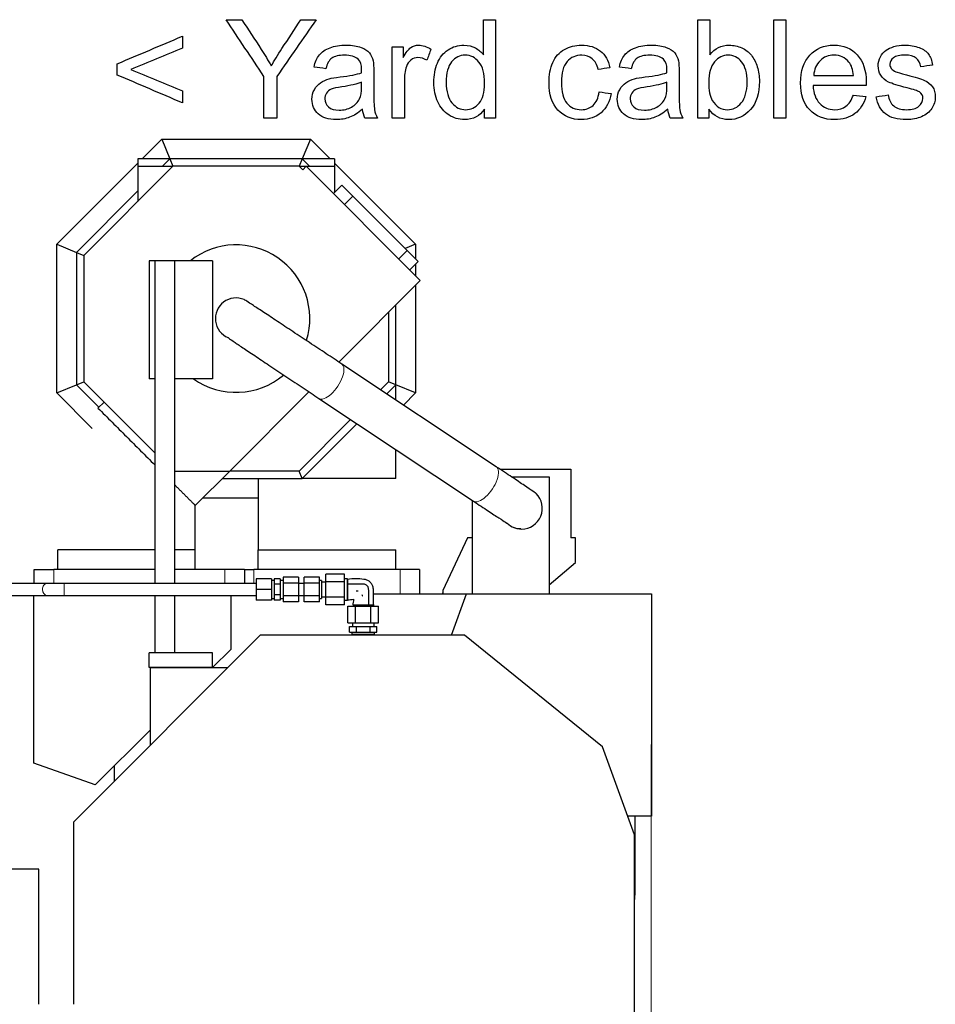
# Model space of a CAD drawing. Header units: inches. Extents: x 0 to 23760, y -13 to 16800.
# Tile 116 of 217: x 7913 to 8845, y 13632 to 14633. Entities that reach past the tile are written whole.
import ezdxf

# ---------------------------------------------------------------- set-up
doc = ezdxf.new("R2010")
doc.units = ezdxf.units.IN
doc.layers.add('254', color=7, linetype='Continuous', true_color=0xffffff)
doc.styles.add('latin_extended', font='simplex.shx')
doc.dimstyles.get("Standard").update_dxf_attribs({"dimtxt": 0.18, "dimasz": 0.18, "dimexe": 0.18, "dimexo": 0.0625, "dimgap": 0.09, "dimtad": 0, "dimtih": 1, "dimtoh": 1, "dimdec": 4, "dimzin": 0, "dimdsep": 46, "dimtxsty": 'Standard', "dimcen": 0.09, "dimadec": 0, "dimazin": 0, "dimtfac": 1, "dimtdec": 4, "dimtofl": 0, "dimtmove": 0, "dimatfit": 3, "dimfxl": 1, "dimtolj": 1, "dimtzin": 0, "dimarcsym": 0})

# ---------------------------------------------------------------- blocks, each defined once
blk = doc.blocks.new('_U11')
at = {"layer": '254', "color": 3, "linetype": 'Continuous', "lineweight": 13, "transparency": 16777216}
for p, q in [((8556, 13896.3), (8556, 10183.9)), ((1790, 13598.4), (1790, 10183.9)), ((1930, 10223.9), (8416, 10223.9))]:
    blk.add_line(p, q, dxfattribs=at)
at = {"layer": '254', "color": 3, "transparency": 16777216}
for points in [[(1930, 10247.2), (1930, 10200.5), (1790, 10223.9)], [(8416, 10200.5), (8416, 10247.2), (8556, 10223.9)]]:
    blk.add_solid(points, dxfattribs=at)
at = {"layer": 'Defpoints', "color": 0, "transparency": 16777216}
for p in [(8556, 13936.3), (1790, 13638.4), (8556, 10223.9)]:
    blk.add_point(p, dxfattribs=at)
at = {"layer": '254', "color": 2, "lineweight": 13, "transparency": 16777216, "insert": (4929.7, 10433.9), "char_height": 140, "attachment_point": 1, "style": 'latin_extended'}
blk.add_mtext('\\A1;6766', dxfattribs=at)
blk = doc.blocks.new('_U15')
at = {"layer": '254', "color": 3, "linetype": 'Continuous', "lineweight": 13, "transparency": 16777216}
for p, q in [((4695, 13096.5), (4695, 14103.1)), ((5387, 13096.5), (4655, 13096.5)), ((4695, 12563.4), (4695, 12956.5)), ((8054, 12423.4), (4655, 12423.4))]:
    blk.add_line(p, q, dxfattribs=at)
at = {"layer": '254', "color": 3, "transparency": 16777216}
for points in [[(4718.3, 12956.5), (4671.6, 12956.5), (4695, 13096.5)], [(4671.6, 12563.4), (4718.3, 12563.4), (4695, 12423.4)]]:
    blk.add_solid(points, dxfattribs=at)
at = {"layer": 'Defpoints', "color": 0, "transparency": 16777216}
for p in [(4695, 13096.5), (5427, 13096.5), (8094, 12423.4)]:
    blk.add_point(p, dxfattribs=at)
at = {"layer": '254', "color": 2, "lineweight": 13, "transparency": 16777216, "insert": (4485, 13673.1), "char_height": 140, "attachment_point": 1, "rotation": 90, "style": 'latin_extended'}
blk.add_mtext('\\A1;\\C2;650', dxfattribs=at)

msp = doc.modelspace()

# ---------------------------------------------------------------- linework, layer by layer
at = {"layer": '254', "color": 2, "linetype": 'Continuous', "lineweight": 25}
for p, q in [((8037.977, 14491.836), (8057.978, 14511.838)), ((8057.978, 14511.838), (8209.166, 14511.838)), ((8057.978, 14511.838), (8066.262, 14491.838)), ((8209.166, 14511.838), (8200.882, 14491.838)), ((8209.166, 14511.838), (8229.167, 14491.836)), ((8066.262, 14491.838), (8033.572, 14491.838)), ((8033.572, 14491.838), (8033.572, 14484.337)), ((8066.262, 14491.838), (8058.762, 14484.337)), ((8200.882, 14491.838), (8066.262, 14491.838)), ((8066.262, 14491.838), (8069.369, 14484.338)), ((8200.882, 14491.838), (8197.775, 14484.338)), ((8233.572, 14491.838), (8200.882, 14491.838)), ((8208.382, 14484.337), (8200.882, 14491.838)), ((8233.572, 14491.838), (8233.572, 14484.337)), ((7951.072, 14404.932), (8033.572, 14487.431)), ((8069.369, 14484.338), (7978.572, 14393.541)), ((8033.572, 14484.338), (8069.369, 14484.338)), ((8033.572, 14484.338), (8033.572, 14448.541)), ((8197.775, 14484.338), (8069.369, 14484.338)), ((8197.775, 14484.338), (8233.572, 14484.338)), ((8201.311, 14480.802), (8197.775, 14484.338)), ((8204.846, 14484.338), (8201.311, 14480.802)), ((8320.955, 14368.229), (8204.846, 14484.338)), ((8233.572, 14487.431), (8316.072, 14404.932)), ((8233.572, 14484.338), (8233.572, 14457.622)), ((8232.567, 14456.617), (8241.052, 14465.102)), ((8241.052, 14465.102), (8252.366, 14453.789)), ((8033.572, 14459.147), (7971.072, 14396.647)), ((8234.335, 14458.384), (8233.572, 14459.147)), ((8252.366, 14453.789), (8307.52, 14398.634)), ((7951.072, 14253.744), (7951.072, 14404.932)), ((7951.072, 14404.932), (7971.072, 14396.647)), ((8316.072, 14404.932), (8305.572, 14400.582)), ((8316.072, 14404.932), (8316.072, 14390.082)), ((7971.072, 14396.647), (7971.072, 14262.028)), ((7971.072, 14396.647), (7978.572, 14393.541)), ((7978.572, 14393.541), (7978.572, 14265.135)), ((8307.52, 14398.634), (8318.834, 14387.32)), ((8050.892, 14388.229), (8045.156, 14388.229)), ((8045.156, 14388.229), (8045.156, 14268.229)), ((8050.892, 14388.229), (8050.892, 14059.842)), ((8070.892, 14388.229), (8050.892, 14388.229)), ((8109.686, 14388.229), (8070.892, 14388.229)), ((8070.892, 14388.229), (8070.892, 14059.842)), ((8109.686, 14388.229), (8109.686, 14268.229)), ((8318.834, 14387.32), (8310.349, 14378.835)), ((8316.072, 14384.557), (8316.072, 14373.111)), ((8320.955, 14368.229), (8237.937, 14285.21)), ((8316.072, 14363.343), (8316.072, 14253.744)), ((8296.072, 14262.028), (8296.072, 14343.344)), ((8288.572, 14335.845), (8288.572, 14265.135)), ((8398.25, 14178.702), (8241.023, 14283.161)), ((7951.072, 14253.744), (7971.072, 14262.028)), ((7971.072, 14262.028), (7978.572, 14265.135)), ((7971.072, 14262.028), (7993.919, 14239.181)), ((7978.572, 14265.135), (8050.892, 14192.815)), ((8050.892, 14268.229), (8045.156, 14268.229)), ((8109.686, 14268.229), (8070.892, 14268.229)), ((8288.572, 14265.135), (8280.422, 14256.984)), ((8286.794, 14252.75), (8296.072, 14262.028)), ((8296.072, 14262.028), (8288.572, 14265.135)), ((8316.072, 14253.744), (8296.072, 14262.028)), ((8296.072, 14246.586), (8296.072, 14262.028)), ((7987.179, 14217.636), (7951.072, 14253.744)), ((8207.647, 14254.921), (8127.064, 14174.338)), ((8316.072, 14253.744), (8303.789, 14241.461)), ((7999.222, 14244.485), (7993.072, 14238.335)), ((8217.781, 14248.178), (8375.008, 14143.719)), ((8250.125, 14226.688), (8197.775, 14174.338)), ((8200.882, 14166.838), (8256.498, 14222.454)), ((8296.072, 14166.838), (8296.072, 14196.164)), ((8070.892, 14174.338), (8127.064, 14174.338)), ((8127.064, 14174.338), (8092.067, 14139.34)), ((8197.775, 14174.338), (8127.064, 14174.338)), ((8200.882, 14166.838), (8197.775, 14174.338)), ((8401.801, 14176.338), (8474.024, 14176.338)), ((8474.024, 14176.338), (8474.024, 14106.338)), ((8119.565, 14166.838), (8200.882, 14166.838)), ((8413.808, 14168.338), (8452.028, 14168.338)), ((8452.028, 14168.338), (8452.028, 14049.338)), ((8156.067, 14146.838), (8099.565, 14146.838)), ((8374.024, 14106.338), (8374.024, 14144.372)), ((8374.028, 14049.338), (8374.028, 14144.37)), ((8369.024, 14106.338), (8344.024, 14052.725)), ((8374.024, 14106.338), (8369.024, 14106.338)), ((8479.024, 14106.338), (8474.024, 14106.338)), ((8479.024, 14081.338), (8479.024, 14106.338)), ((7952.067, 14094.338), (7952.067, 14094.338)), ((7952.067, 14094.338), (7952.067, 14094.338)), ((7952.067, 14074.338), (7952.067, 14094.338)), ((8092.043, 14094.338), (8092.067, 14094.338)), ((8092.067, 14094.338), (8092.067, 14094.338)), ((8092.067, 14074.338), (8092.067, 14094.338)), ((8156.067, 14094.338), (8156.067, 14094.338)), ((8156.067, 14074.338), (8156.067, 14094.338)), ((8156.067, 14094.338), (8156.094, 14094.338)), ((8296.072, 14074.338), (8296.072, 14094.338)), ((8452.027, 14058.684), (8479.024, 14081.338)), ((7928.067, 14074.338), (7948.067, 14074.338)), ((7928.067, 14059.838), (7928.067, 14074.338)), ((8050.89, 14074.338), (7948.067, 14074.338)), ((8122.067, 14074.338), (8070.892, 14074.338)), ((8142.067, 14074.338), (8122.067, 14074.338)), ((8142.067, 14074.338), (8151.567, 14074.338)), ((8142.067, 14074.338), (8142.067, 14059.838)), ((8300.567, 14074.338), (8151.567, 14074.338)), ((8320.067, 14074.338), (8300.567, 14074.338)), ((8320.067, 14074.338), (8320.067, 14049.338)), ((7940.849, 14059.838), (7897.525, 14059.838)), ((8153.961, 14059.838), (7958.527, 14059.838)), ((8153.961, 14064.838), (8153.961, 14053.838)), ((8169.461, 14064.838), (8153.961, 14064.838)), ((8169.461, 14064.838), (8169.461, 14053.838)), ((8172.461, 14062.838), (8169.461, 14062.838)), ((8172.461, 14064.807), (8172.461, 14059.323)), ((8178.461, 14064.807), (8172.461, 14064.807)), ((8178.461, 14064.807), (8178.461, 14059.323)), ((8181.461, 14062.838), (8178.461, 14062.838)), ((8181.461, 14066.539), (8181.461, 14060.189)), ((8196.961, 14066.539), (8181.461, 14066.539)), ((8181.461, 14060.189), (8181.461, 14047.487)), ((8196.961, 14060.189), (8181.461, 14060.189)), ((8196.961, 14066.539), (8196.961, 14060.189)), ((8196.961, 14060.189), (8196.961, 14047.487)), ((8202.961, 14059.838), (8196.961, 14059.838)), ((8202.961, 14060.189), (8202.961, 14066.539)), ((8218.461, 14066.539), (8202.961, 14066.539)), ((8202.961, 14047.487), (8202.961, 14060.189)), ((8218.461, 14060.189), (8202.961, 14060.189)), ((8218.461, 14060.189), (8218.461, 14066.539)), ((8220.461, 14062.838), (8218.461, 14062.838)), ((8218.461, 14047.487), (8218.461, 14060.189)), ((8220.461, 14062.838), (8220.461, 14044.838)), ((8224.961, 14061.338), (8220.461, 14061.338)), ((8224.961, 14061.632), (8224.961, 14069.426)), ((8243.961, 14069.426), (8224.961, 14069.426)), ((8224.961, 14046.043), (8224.961, 14061.632)), ((8243.961, 14061.632), (8224.961, 14061.632)), ((8243.961, 14061.632), (8243.961, 14069.426)), ((8246.961, 14064.838), (8243.961, 14064.838)), ((8243.961, 14046.043), (8243.961, 14061.632)), ((8246.961, 14064.838), (8246.961, 14042.838)), ((8153.961, 14053.838), (8153.961, 14042.838)), ((8169.461, 14053.838), (8153.961, 14053.838)), ((8169.461, 14053.838), (8169.461, 14042.838)), ((8172.461, 14059.323), (8172.461, 14048.353)), ((8178.461, 14059.323), (8172.461, 14059.323)), ((8178.461, 14059.323), (8178.461, 14048.353)), ((8344.024, 14050.733), (8343.126, 14049.336)), ((8344.024, 14052.725), (8344.024, 14049.336)), ((7897.525, 14047.838), (7940.849, 14047.838)), ((7927.824, 13877.338), (7927.824, 14047.835)), ((7958.527, 14047.838), (8153.961, 14047.838)), ((8050.892, 14047.844), (8050.892, 13989.338)), ((8070.892, 14047.844), (8070.892, 13989.338)), ((8128.066, 14047.837), (8128.066, 13992.914)), ((8169.461, 14042.838), (8153.961, 14042.838)), ((8169.461, 14044.838), (8172.461, 14044.838)), ((8172.461, 14048.353), (8172.461, 14042.868)), ((8178.461, 14048.353), (8172.461, 14048.353)), ((8178.461, 14042.868), (8172.461, 14042.868)), ((8178.461, 14048.353), (8178.461, 14042.868)), ((8178.461, 14044.838), (8181.461, 14044.838)), ((8181.461, 14047.487), (8181.461, 14041.136)), ((8196.961, 14047.487), (8181.461, 14047.487)), ((8196.961, 14041.136), (8181.461, 14041.136)), ((8196.961, 14047.838), (8202.961, 14047.838)), ((8196.961, 14047.487), (8196.961, 14041.136)), ((8202.961, 14041.136), (8202.961, 14047.487)), ((8218.461, 14047.487), (8202.961, 14047.487)), ((8218.461, 14041.136), (8202.961, 14041.136)), ((8218.461, 14041.136), (8218.461, 14047.487)), ((8218.461, 14044.838), (8220.461, 14044.838)), ((8220.461, 14046.338), (8224.961, 14046.338)), ((8224.961, 14038.249), (8224.961, 14046.043)), ((8243.961, 14046.043), (8224.961, 14046.043)), ((8243.961, 14038.249), (8243.961, 14046.043)), ((8243.961, 14042.838), (8246.961, 14042.838)), ((8273.244, 14049.338), (8368.024, 14049.338)), ((8352.738, 14007.338), (8368.024, 14049.338)), ((8368.024, 14049.338), (8556.024, 14049.338)), ((8556.024, 14049.338), (8556.024, 13823.353)), ((8243.961, 14038.249), (8224.961, 14038.249)), ((8247.372, 14036.838), (8255.166, 14036.838)), ((8247.372, 14019.838), (8247.372, 14036.838)), ((8255.166, 14036.838), (8270.755, 14036.838)), ((8255.166, 14019.838), (8255.166, 14036.838)), ((8255.461, 14037.838), (8255.461, 14036.838)), ((8270.451, 14037.838), (8262.721, 14037.838)), ((8270.461, 14036.838), (8270.461, 14037.838)), ((8270.755, 14036.838), (8278.549, 14036.838)), ((8270.755, 14019.838), (8270.755, 14036.838)), ((8278.549, 14019.838), (8278.549, 14036.838)), ((8247.372, 14019.838), (8255.166, 14019.838)), ((8251.961, 14019.838), (8251.961, 14016.338)), ((8255.166, 14019.838), (8270.755, 14019.838)), ((8270.755, 14019.838), (8278.549, 14019.838)), ((8273.961, 14016.338), (8273.961, 14019.838)), ((8249.104, 14016.338), (8256.032, 14016.338)), ((8249.104, 14010.438), (8249.104, 14016.338)), ((8249.104, 14010.438), (8256.032, 14010.438)), ((8251.461, 14010.438), (8251.461, 14008.146)), ((8256.032, 14016.338), (8269.889, 14016.338)), ((8256.032, 14010.438), (8256.032, 14016.338)), ((8256.032, 14010.438), (8269.889, 14010.438)), ((8269.889, 14016.338), (8276.817, 14016.338)), ((8269.889, 14010.438), (8269.889, 14016.338)), ((8269.889, 14010.438), (8276.817, 14010.438)), ((8274.461, 14008.146), (8274.461, 14010.438)), ((8276.817, 14010.438), (8276.817, 14016.338)), ((8158.024, 14007.338), (7968.024, 13817.338)), ((8366.085, 14007.338), (8158.024, 14007.338)), ((8251.461, 14008.146), (8252.611, 14007.838)), ((8274.461, 14008.146), (8251.461, 14008.146)), ((8273.311, 14007.838), (8252.611, 14007.838)), ((8255.161, 14007.838), (8255.161, 14007.338)), ((8270.761, 14007.338), (8270.761, 14007.838)), ((8273.311, 14007.838), (8274.461, 14008.146)), ((8506.391, 13893.84), (8366.085, 14007.338)), ((8128.066, 13992.914), (8109.685, 13974.533)), ((8045.156, 13974.338), (8045.156, 13989.338)), ((8050.892, 13989.338), (8045.156, 13989.338)), ((8070.892, 13989.338), (8050.892, 13989.338)), ((8109.686, 13989.338), (8070.892, 13989.338)), ((8109.686, 13974.338), (8109.686, 13989.338)), ((8109.686, 13974.338), (8045.156, 13974.338)), ((8046.024, 13974.338), (8046.024, 13895.338)), ((8046.024, 13974.338), (8125.024, 13974.338)), ((8046.025, 13910.873), (7990.186, 13855.033)), ((8539.024, 13804.18), (8506.391, 13893.84)), ((7990.186, 13855.033), (7927.824, 13877.338)), ((8010.024, 13859.337), (8010.024, 13874.872)), ((8556.024, 13823.353), (8532.046, 13823.353)), ((8539.293, 13823.352), (8539.293, 13743.085)), ((7968.024, 13817.338), (7968.024, 13631.946)), ((8539.024, 13502.338), (8539.024, 13804.18)), ((7933.024, 13769.353), (7848.024, 13769.353)), ((7933.024, 13631.955), (7933.024, 13769.353))]:
    msp.add_line(p, q, dxfattribs=at)
at = {"layer": '254', "color": 110, "linetype": 'Continuous', "lineweight": 13}
for p, q in [((8252.366, 14453.789), (8243.881, 14445.303)), ((8299.035, 14390.149), (8307.52, 14398.634)), ((7948.067, 14074.338), (7948.067, 14059.837)), ((8122.067, 14059.838), (8122.067, 14074.338)), ((8151.567, 14074.338), (8151.567, 14059.838)), ((8300.567, 14049.338), (8300.567, 14074.338)), ((7958.527, 14059.838), (7958.527, 14053.838)), ((7958.527, 14053.838), (7958.527, 14047.838))]:
    msp.add_line(p, q, dxfattribs=at)
at = {"layer": '254', "color": 2, "linetype": 'Continuous', "lineweight": 25}
for centre, radius, start, end in [((8133.572, 14329.338), 75, 342.99, 128.255625), ((8133.572, 14329.338), 21, 66.965625, 247.26375), ((8133.572, 14329.338), 75, 234.568125, 310.066875), ((8424.067, 14136.338), 21, 270, 45.8325), ((8424.067, 14136.338), 21, 225.838125, 270), ((8262.09, 13755.34), 277.474, 356.425631, 357.468643)]:
    msp.add_arc(centre, radius, start, end, dxfattribs=at)
at = {"layer": '254', "color": 110, "linetype": 'Continuous', "lineweight": 13}
for centre, major_axis, ratio, start_param, end_param in [((8229.402, 14265.67), (11.621, 17.491), 0.43815547, 3.13982551, 6.28318531), ((8386.629, 14161.211), (11.621, 17.491), 0.43815547, 3.14159265, 6.28318531), ((7940.849, 14053.838), (0, -6), 0.70710668, 3.12941898, 4.71238898), ((7940.849, 14053.838), (0, -6), 0.70710668, 4.71238898, 6.27572402)]:
    msp.add_ellipse(centre, major_axis=major_axis, ratio=ratio, start_param=start_param, end_param=end_param, dxfattribs=at)
at = {"layer": '254', "color": 2, "linetype": 'Continuous', "lineweight": 25}
for points, degree in [([(8161.882, 14575.717), (8149.032, 14594.929), (8136.181, 14614.141), (8123.33, 14633.353)], 3), ([(8123.33, 14633.353), (8128.694, 14633.353), (8134.058, 14633.353), (8139.421, 14633.353)], 3), ([(8215.016, 14633.353), (8201.713, 14614.141), (8188.411, 14594.929), (8175.108, 14575.717)], 3), ([(8199.59, 14633.353), (8204.732, 14633.353), (8209.874, 14633.353), (8215.016, 14633.353)], 3), ([(8385.341, 14633.353), (8389.417, 14633.353), (8393.493, 14633.353), (8397.569, 14633.353)], 3), ([(8385.341, 14597.462), (8385.341, 14609.426), (8385.341, 14621.389), (8385.341, 14633.353)], 3), ([(8397.569, 14633.353), (8397.569, 14600.02), (8397.569, 14566.687), (8397.569, 14533.353)], 3), ([(8603.146, 14633.353), (8607.239, 14633.353), (8611.332, 14633.353), (8615.425, 14633.353)], 3), ([(8603.146, 14533.353), (8603.146, 14566.687), (8603.146, 14600.02), (8603.146, 14633.353)], 3), ([(8615.425, 14633.353), (8615.425, 14621.458), (8615.425, 14609.562), (8615.425, 14597.666)], 3), ([(8680.634, 14533.353), (8680.634, 14566.687), (8680.634, 14600.02), (8680.634, 14633.353)], 3), ([(8680.634, 14633.353), (8684.727, 14633.353), (8688.82, 14633.353), (8692.913, 14633.353)], 3), ([(8692.913, 14633.353), (8692.913, 14600.02), (8692.913, 14566.687), (8692.913, 14533.353)], 3), ([(8012.714, 14588.534), (8034.791, 14597.854), (8056.868, 14607.174), (8078.945, 14616.495)], 3), ([(8078.945, 14616.495), (8078.945, 14612.427), (8078.945, 14608.36), (8078.945, 14604.292)], 3), ([(8078.945, 14604.292), (8061.439, 14597.104), (8043.932, 14589.915), (8026.426, 14582.726)], 3), ([(8292.504, 14605.801), (8296.188, 14605.801), (8299.871, 14605.801), (8303.555, 14605.801)], 3), ([(8292.504, 14533.353), (8292.504, 14557.503), (8292.504, 14581.652), (8292.504, 14605.801)], 3), ([(8303.555, 14605.801), (8303.555, 14602.135), (8303.555, 14598.468), (8303.555, 14594.801)], 3), ([(8331.849, 14603.473), (8330.442, 14599.679), (8329.035, 14595.884), (8327.628, 14592.089)], 3), ([(8788.999, 14595.517), (8790.457, 14598.28), (8792.478, 14600.557), (8795.037, 14602.373)], 3), ([(8212.893, 14585.131), (8213.993, 14590.273), (8215.783, 14594.417), (8218.291, 14597.564)], 3), ([(8523.484, 14585.131), (8524.584, 14590.273), (8526.374, 14594.417), (8528.881, 14597.564)], 3), ([(8012.714, 14577.073), (8012.714, 14580.893), (8012.714, 14584.713), (8012.714, 14588.534)], 3), ([(8026.426, 14582.726), (8043.932, 14575.478), (8061.439, 14568.23), (8078.945, 14560.982)], 3), ([(8224.891, 14583.494), (8220.891, 14584.04), (8216.892, 14584.585), (8212.893, 14585.131)], 3), ([(8513.865, 14584.517), (8509.883, 14583.903), (8505.9, 14583.289), (8501.918, 14582.675)], 3), ([(8535.482, 14583.494), (8531.482, 14584.04), (8527.483, 14584.585), (8523.484, 14585.131)], 3), ([(8800.153, 14583.699), (8801.151, 14582.368), (8802.711, 14581.294), (8804.86, 14580.424)], 3), ([(8842.159, 14587.101), (8838.159, 14586.555), (8834.16, 14586.009), (8830.161, 14585.464)], 3), ([(8078.945, 14548.779), (8056.868, 14558.21), (8034.791, 14567.642), (8012.714, 14577.073)], 3), ([(8161.882, 14533.353), (8161.882, 14547.474), (8161.882, 14561.596), (8161.882, 14575.717)], 3), ([(8175.108, 14575.717), (8175.108, 14561.596), (8175.108, 14547.474), (8175.108, 14533.353)], 3), ([(8721.232, 14576.536), (8734.714, 14576.536), (8748.196, 14576.536), (8761.678, 14576.536)], 3), ([(8078.945, 14560.982), (8078.945, 14556.914), (8078.945, 14552.847), (8078.945, 14548.779)], 3), ([(8241.135, 14565.075), (8236.096, 14564.333), (8232.514, 14563.514), (8230.416, 14562.619)], 3), ([(8261.192, 14569.705), (8256.74, 14567.889), (8250.038, 14566.354), (8241.135, 14565.075)], 3), ([(8551.726, 14565.075), (8546.687, 14564.333), (8543.105, 14563.514), (8541.007, 14562.619)], 3), ([(8571.782, 14569.705), (8567.331, 14567.889), (8560.629, 14566.354), (8551.726, 14565.075)], 3), ([(8774.571, 14566.431), (8756.561, 14566.431), (8738.551, 14566.431), (8720.542, 14566.431)], 3), ([(8502.941, 14559.882), (8506.966, 14559.362), (8510.991, 14558.841), (8515.016, 14558.321)], 3), ([(8753.977, 14545.351), (8757.15, 14547.73), (8759.682, 14551.491), (8761.55, 14556.684)], 3), ([(8761.55, 14556.684), (8765.779, 14556.164), (8770.009, 14555.644), (8774.238, 14555.123)], 3), ([(8784.727, 14554.97), (8788.777, 14555.61), (8792.828, 14556.249), (8796.878, 14556.889)], 3), ([(8262.215, 14542.281), (8257.661, 14538.418), (8253.287, 14535.681), (8249.091, 14534.095)], 3), ([(8264.671, 14533.353), (8263.392, 14535.886), (8262.573, 14538.879), (8262.215, 14542.281)], 3), ([(8386.16, 14533.353), (8386.16, 14536.397), (8386.16, 14539.442), (8386.16, 14542.486)], 3), ([(8572.806, 14542.281), (8568.252, 14538.418), (8563.878, 14535.681), (8559.682, 14534.095)], 3), ([(8575.262, 14533.353), (8573.983, 14535.886), (8573.164, 14538.879), (8572.806, 14542.281)], 3), ([(8614.556, 14542.435), (8614.556, 14539.408), (8614.556, 14536.38), (8614.556, 14533.353)], 3), ([(8175.108, 14533.353), (8170.7, 14533.353), (8166.291, 14533.353), (8161.882, 14533.353)], 3), ([(8277.487, 14533.353), (8273.215, 14533.353), (8268.943, 14533.353), (8264.671, 14533.353)], 3), ([(8304.783, 14533.353), (8300.69, 14533.353), (8296.597, 14533.353), (8292.504, 14533.353)], 3), ([(8397.569, 14533.353), (8393.766, 14533.353), (8389.963, 14533.353), (8386.16, 14533.353)], 3), ([(8588.078, 14533.353), (8583.806, 14533.353), (8579.534, 14533.353), (8575.262, 14533.353)], 3), ([(8614.556, 14533.353), (8610.752, 14533.353), (8606.949, 14533.353), (8603.146, 14533.353)], 3), ([(8692.913, 14533.353), (8688.82, 14533.353), (8684.727, 14533.353), (8680.634, 14533.353)], 3), ([(7993.072, 14238.335), (8050.892, 14180.515)], 1), ([(8070.892, 14160.515), (8090.499, 14140.908)], 1), ([(8156.067, 14166.838), (8156.067, 14130.588), (8156.067, 14094.338)], 2), ([(8296.072, 14166.838), (8296.072, 14166.838), (8296.072, 14166.838)], 2), ([(8090.499, 14140.908), (8091.283, 14140.124)], 1), ([(8091.283, 14140.124), (8091.667, 14139.74)], 1), ([(8091.667, 14139.74), (8091.88, 14139.527)], 1), ([(8091.88, 14139.527), (8092.005, 14139.403)], 1), ([(8092.067, 14094.338), (8092.067, 14116.839), (8092.067, 14139.34)], 2), ([(8050.892, 14094.338), (7952.074, 14094.338)], 1), ([(8092.067, 14094.338), (8070.891, 14094.338)], 1), ([(8246.961, 14043.214), (8248.977, 14043.437), (8250.991, 14043.667), (8253.007, 14043.891)], 3), ([(8253.017, 14043.883), (8252.792, 14041.866), (8252.559, 14039.855), (8252.337, 14037.838)], 3)]:
    msp.add_open_spline(points, degree=degree, dxfattribs=at)
for points, degree, knots in [([(8139.421, 14633.353), (8145.996, 14623.299), (8152.631, 14613.285), (8162.778, 14597.564), (8166.18, 14591.936), (8169.301, 14586.282)], 3, [0, 0, 0, 0, 0.64200119, 0.64200119, 1, 1, 1, 1]), ([(8169.301, 14586.282), (8172.32, 14591.527), (8175.923, 14597.43), (8186.68, 14613.757), (8193.135, 14623.555), (8199.59, 14633.353)], 3, [0, 0, 0, 0, 0.39991163, 0.39991163, 1, 1, 1, 1]), ([(8218.291, 14597.564), (8220.772, 14600.736), (8224.399, 14603.181), (8233.844, 14606.569), (8239.345, 14607.439), (8251.752, 14607.439), (8256.769, 14606.705), (8264.517, 14603.78), (8267.369, 14601.974), (8270.989, 14597.538), (8272.269, 14594.776), (8272.985, 14591.399)], 3, [0, 0, 0, 0, 0.20172981, 0.20172981, 0.40214746, 0.40214746, 0.60174034, 0.60174034, 0.80018246, 0.80018246, 1, 1, 1, 1]), ([(8303.555, 14594.801), (8306.369, 14599.943), (8308.979, 14603.346), (8313.737, 14606.62), (8316.372, 14607.439), (8323.381, 14607.439), (8327.577, 14606.108), (8331.849, 14603.473)], 3, [0, 0, 0, 0, 0.29015544, 0.29015544, 0.58031088, 0.58031088, 1, 1, 1, 1]), ([(8386.16, 14542.486), (8381.58, 14535.297), (8374.827, 14531.716), (8360.143, 14531.716), (8354.841, 14533.332), (8345.126, 14539.672), (8341.391, 14544.123), (8336.07, 14555.533), (8334.74, 14562.082), (8334.74, 14576.74), (8335.951, 14583.286), (8340.752, 14595.083), (8344.372, 14599.603), (8354.003, 14605.853), (8359.401, 14607.439), (8369.736, 14607.439), (8373.624, 14606.518), (8380.429, 14602.834), (8383.218, 14600.429), (8385.341, 14597.462)], 3, [0, 0, 0, 0, 0.173777, 0.173777, 0.28581089, 0.28581089, 0.39798651, 0.39798651, 0.51016213, 0.51016213, 0.61963007, 0.61963007, 0.72950596, 0.72950596, 0.83911485, 0.83911485, 0.91955742, 0.91955742, 1, 1, 1, 1]), ([(8515.016, 14558.321), (8513.686, 14550.007), (8510.32, 14543.471), (8499.437, 14534.069), (8492.785, 14531.716), (8474.955, 14531.716), (8466.987, 14534.978), (8454.924, 14547.909), (8451.905, 14557.196), (8451.905, 14577.124), (8453.179, 14583.968), (8458.403, 14595.696), (8462.332, 14600.116), (8472.934, 14605.955), (8478.69, 14607.439), (8492.785, 14607.439), (8499.229, 14605.44), (8509.235, 14597.487), (8512.432, 14591.834), (8513.865, 14584.517)], 3, [0, 0, 0, 0, 0.11153638, 0.11153638, 0.22337314, 0.22337314, 0.3629887, 0.3629887, 0.50287975, 0.50287975, 0.59338009, 0.59338009, 0.68369666, 0.68369666, 0.77382862, 0.77382862, 0.88723236, 0.88723236, 1, 1, 1, 1]), ([(8528.881, 14597.564), (8531.363, 14600.736), (8534.99, 14603.181), (8544.435, 14606.569), (8549.935, 14607.439), (8562.343, 14607.439), (8567.36, 14606.705), (8575.108, 14603.78), (8577.96, 14601.974), (8581.58, 14597.538), (8582.859, 14594.776), (8583.576, 14591.399)], 3, [0, 0, 0, 0, 0.20172981, 0.20172981, 0.40214746, 0.40214746, 0.60174034, 0.60174034, 0.80018246, 0.80018246, 1, 1, 1, 1]), ([(8615.425, 14597.666), (8620.618, 14604.19), (8627.244, 14607.439), (8639.728, 14607.439), (8643.944, 14606.532), (8651.905, 14602.936), (8655.196, 14600.416), (8660.322, 14593.906), (8662.335, 14589.989), (8665.259, 14580.808), (8665.975, 14575.896), (8665.975, 14558.244), (8662.906, 14548.651), (8650.626, 14535.093), (8643.259, 14531.716), (8626.119, 14531.716), (8619.416, 14535.272), (8614.556, 14542.435)], 3, [0, 0, 0, 0, 0.14116084, 0.14116084, 0.21938373, 0.21938373, 0.29700251, 0.29700251, 0.37432445, 0.37432445, 0.45125608, 0.45125608, 0.63453437, 0.63453437, 0.81781265, 0.81781265, 1, 1, 1, 1]), ([(8774.238, 14555.123), (8772.217, 14547.705), (8768.517, 14541.936), (8757.687, 14533.763), (8750.78, 14531.716), (8731.772, 14531.716), (8723.394, 14534.977), (8710.949, 14548.037), (8707.853, 14557.17), (8707.853, 14581.14), (8711, 14590.606), (8723.535, 14604.062), (8731.695, 14607.439), (8751.368, 14607.439), (8759.298, 14604.139), (8771.578, 14590.938), (8774.648, 14581.678), (8774.648, 14568.989), (8774.622, 14567.889), (8774.571, 14566.431)], 3, [0, 0, 0, 0, 0.10292701, 0.10292701, 0.206164, 0.206164, 0.33607317, 0.33607317, 0.46571564, 0.46571564, 0.59957642, 0.59957642, 0.73343719, 0.73343719, 0.86284735, 0.86284735, 0.99225751, 0.99225751, 1, 1, 1, 1]), ([(8795.037, 14602.373), (8796.93, 14603.78), (8799.546, 14604.959), (8806.139, 14606.953), (8809.669, 14607.439), (8819.135, 14607.439), (8824.123, 14606.62), (8832.719, 14603.346), (8835.903, 14601.129), (8839.984, 14595.517), (8841.391, 14591.782), (8842.159, 14587.101)], 3, [0, 0, 0, 0, 0.1533584, 0.1533584, 0.30704293, 0.30704293, 0.53756972, 0.53756972, 0.76809651, 0.76809651, 1, 1, 1, 1]), ([(8261.192, 14579.324), (8261.243, 14581.012), (8261.268, 14582.087), (8261.268, 14587.536), (8260.104, 14591.08), (8254.643, 14595.876), (8249.987, 14597.257), (8238.014, 14597.257), (8233.768, 14596.259), (8228.242, 14592.217), (8226.221, 14588.636), (8224.891, 14583.494)], 3, [0, 0, 0, 0, 0.01739916, 0.01739916, 0.21800118, 0.21800118, 0.49068665, 0.49068665, 0.74534333, 0.74534333, 1, 1, 1, 1]), ([(8272.985, 14591.399), (8273.394, 14589.301), (8273.599, 14585.54), (8273.599, 14574.634), (8273.599, 14569.177), (8273.599, 14552.284), (8273.879, 14545.074), (8274.903, 14539.032), (8275.952, 14536.116), (8277.487, 14533.353)], 3, [0, 0, 0, 0, 0.16140093, 0.16140093, 0.32305445, 0.32305445, 0.66176908, 0.66176908, 1, 1, 1, 1]), ([(8327.628, 14592.089), (8324.635, 14593.855), (8321.616, 14594.75), (8315.937, 14594.75), (8313.523, 14593.944), (8309.26, 14590.708), (8307.739, 14588.453), (8305.448, 14581.243), (8304.783, 14576.459), (8304.783, 14558.645), (8304.783, 14545.999), (8304.783, 14533.353)], 3, [0, 0, 0, 0, 0.13413947, 0.13413947, 0.25452105, 0.25452105, 0.37398742, 0.37398742, 0.55558801, 0.55558801, 1, 1, 1, 1]), ([(8380.634, 14590.299), (8376.822, 14594.955), (8372.115, 14597.257), (8361.064, 14597.257), (8356.51, 14595.031), (8349.194, 14586.129), (8347.352, 14579.094), (8347.352, 14560.214), (8349.296, 14553.282), (8353.21, 14548.702)], 3, [0, 0, 0, 0, 0.25728867, 0.25728867, 0.50752834, 0.50752834, 0.757768, 0.757768, 1, 1, 1, 1]), ([(8501.918, 14582.675), (8500.767, 14587.536), (8498.771, 14591.194), (8492.99, 14596.106), (8489.511, 14597.334), (8479.227, 14597.334), (8474.187, 14595.108), (8466.461, 14586.257), (8464.543, 14579.247), (8464.543, 14559.907), (8466.383, 14552.823), (8473.855, 14544.021), (8478.715, 14541.821), (8489.536, 14541.821), (8493.566, 14543.293), (8500.025, 14549.188), (8502.072, 14553.742), (8502.941, 14559.882)], 3, [0, 0, 0, 0, 0.09478534, 0.09478534, 0.18957068, 0.18957068, 0.33293351, 0.33293351, 0.47629634, 0.47629634, 0.62195298, 0.62195298, 0.76753241, 0.76753241, 0.88399596, 0.88399596, 1, 1, 1, 1]), ([(8571.782, 14579.324), (8571.834, 14581.012), (8571.859, 14582.087), (8571.859, 14587.536), (8570.695, 14591.08), (8565.233, 14595.876), (8560.578, 14597.257), (8548.605, 14597.257), (8544.359, 14596.259), (8538.833, 14592.217), (8536.812, 14588.636), (8535.482, 14583.494)], 3, [0, 0, 0, 0, 0.01739916, 0.01739916, 0.21800118, 0.21800118, 0.49068665, 0.49068665, 0.74534333, 0.74534333, 1, 1, 1, 1]), ([(8583.576, 14591.399), (8583.985, 14589.301), (8584.19, 14585.54), (8584.19, 14574.634), (8584.19, 14569.177), (8584.19, 14552.284), (8584.47, 14545.074), (8585.494, 14539.032), (8586.543, 14536.116), (8588.078, 14533.353)], 3, [0, 0, 0, 0, 0.16140093, 0.16140093, 0.32305445, 0.32305445, 0.66176908, 0.66176908, 1, 1, 1, 1]), ([(8647.812, 14590.58), (8644.052, 14595.083), (8639.524, 14597.334), (8628.83, 14597.334), (8624.189, 14594.993), (8616.372, 14585.694), (8614.402, 14578.94), (8614.402, 14561.442), (8615.604, 14555.149), (8617.958, 14551.286)], 3, [0, 0, 0, 0, 0.24896002, 0.24896002, 0.50031389, 0.50031389, 0.75234855, 0.75234855, 1, 1, 1, 1]), ([(8617.958, 14551.286), (8621.821, 14544.967), (8627.04, 14541.821), (8639.012, 14541.821), (8643.642, 14544.149), (8651.47, 14553.461), (8653.44, 14560.419), (8653.44, 14579.094), (8651.562, 14586.09), (8647.812, 14590.58)], 3, [0, 0, 0, 0, 0.28902584, 0.28902584, 0.52427944, 0.52427944, 0.75953303, 0.75953303, 1, 1, 1, 1]), ([(8761.678, 14576.536), (8761.14, 14582.624), (8759.571, 14587.196), (8753.133, 14594.98), (8748.042, 14597.334), (8736.198, 14597.334), (8731.427, 14595.454), (8723.765, 14587.894), (8721.642, 14582.854), (8721.232, 14576.536)], 3, [0, 0, 0, 0, 0.18643702, 0.18643702, 0.47557822, 0.47557822, 0.73735216, 0.73735216, 1, 1, 1, 1]), ([(8796.878, 14556.889), (8797.544, 14552.028), (8799.464, 14548.296), (8805.679, 14543.1), (8810.028, 14541.821), (8821.258, 14541.821), (8825.464, 14542.934), (8830.902, 14547.551), (8832.284, 14550.237), (8832.284, 14556.121), (8831.065, 14558.309), (8826.963, 14560.982), (8822.793, 14562.363), (8807.111, 14566.328), (8800.859, 14568.277), (8793.911, 14571.598), (8791.269, 14573.896), (8787.669, 14579.759), (8786.774, 14583.008), (8786.774, 14589.787), (8787.515, 14592.78), (8788.999, 14595.517)], 3, [0, 0, 0, 0, 0.11222426, 0.11222426, 0.22545145, 0.22545145, 0.33919566, 0.33919566, 0.45231851, 0.45231851, 0.55422256, 0.55422256, 0.62550831, 0.62550831, 0.72164773, 0.72164773, 0.81806124, 0.81806124, 0.91349327, 0.91349327, 1, 1, 1, 1]), ([(8830.161, 14585.464), (8829.623, 14589.199), (8828.035, 14592.112), (8822.793, 14596.285), (8819.109, 14597.334), (8808.697, 14597.334), (8804.671, 14596.425), (8799.846, 14592.678), (8798.644, 14590.503), (8798.644, 14586.41), (8799.155, 14584.978), (8800.153, 14583.699)], 3, [0, 0, 0, 0, 0.19498444, 0.19498444, 0.39207231, 0.39207231, 0.62394039, 0.62394039, 0.8542769, 0.8542769, 1, 1, 1, 1]), ([(8353.21, 14548.702), (8357.124, 14544.098), (8361.754, 14541.821), (8372.422, 14541.821), (8376.974, 14544.019), (8384.497, 14552.77), (8386.364, 14559.472), (8386.364, 14578.403), (8384.443, 14585.645), (8380.634, 14590.299)], 3, [0, 0, 0, 0, 0.24294549, 0.24294549, 0.48705898, 0.48705898, 0.73105255, 0.73105255, 1, 1, 1, 1]), ([(8804.86, 14580.424), (8806.088, 14579.964), (8809.689, 14578.893), (8824.379, 14574.95), (8830.433, 14573.035), (8837.298, 14570.115), (8840.01, 14567.966), (8841.954, 14565.126)], 3, [0, 0, 0, 0, 0.25783975, 0.25783975, 0.62942163, 0.62942163, 1, 1, 1, 1]), ([(8249.091, 14534.095), (8244.87, 14532.509), (8240.368, 14531.716), (8227.577, 14531.716), (8221.463, 14533.66), (8212.918, 14541.437), (8210.769, 14546.4), (8210.769, 14555.993), (8211.599, 14559.236), (8214.811, 14565.1), (8216.947, 14567.437), (8222.153, 14571.01), (8225.095, 14572.34), (8228.37, 14573.261)], 3, [0, 0, 0, 0, 0.13922287, 0.13922287, 0.36831446, 0.36831446, 0.59740605, 0.59740605, 0.73080116, 0.73080116, 0.86509356, 0.86509356, 1, 1, 1, 1]), ([(8228.37, 14573.261), (8230.8, 14573.901), (8234.432, 14574.525), (8249.194, 14576.28), (8256.51, 14577.687), (8261.192, 14579.324)], 3, [0, 0, 0, 0, 0.32934662, 0.32934662, 1, 1, 1, 1]), ([(8559.682, 14534.095), (8555.461, 14532.509), (8550.959, 14531.716), (8538.168, 14531.716), (8532.054, 14533.66), (8523.509, 14541.437), (8521.36, 14546.4), (8521.36, 14555.993), (8522.19, 14559.236), (8525.402, 14565.1), (8527.538, 14567.437), (8532.744, 14571.01), (8535.686, 14572.34), (8538.961, 14573.261)], 3, [0, 0, 0, 0, 0.13922287, 0.13922287, 0.36831446, 0.36831446, 0.59740605, 0.59740605, 0.73080116, 0.73080116, 0.86509356, 0.86509356, 1, 1, 1, 1]), ([(8538.961, 14573.261), (8541.391, 14573.901), (8545.022, 14574.525), (8559.785, 14576.28), (8567.101, 14577.687), (8571.782, 14579.324)], 3, [0, 0, 0, 0, 0.32934662, 0.32934662, 1, 1, 1, 1]), ([(8230.416, 14562.619), (8228.344, 14561.698), (8226.695, 14560.375), (8224.456, 14556.863), (8223.867, 14554.919), (8223.867, 14549.521), (8225.134, 14546.798), (8230.084, 14542.409), (8233.691, 14541.335), (8243.207, 14541.335), (8247.403, 14542.358), (8254.77, 14546.502), (8257.482, 14549.342), (8259.222, 14552.923)], 3, [0, 0, 0, 0, 0.12145343, 0.12145343, 0.24416853, 0.24416853, 0.43341591, 0.43341591, 0.62363355, 0.62363355, 0.81181677, 0.81181677, 1, 1, 1, 1]), ([(8259.222, 14552.923), (8260.526, 14555.712), (8261.192, 14559.805), (8261.192, 14566.704), (8261.192, 14568.204), (8261.192, 14569.705)], 3, [0, 0, 0, 0, 0.78244747, 0.78244747, 1, 1, 1, 1]), ([(8541.007, 14562.619), (8538.935, 14561.698), (8537.286, 14560.375), (8535.047, 14556.863), (8534.458, 14554.919), (8534.458, 14549.521), (8535.725, 14546.798), (8540.675, 14542.409), (8544.282, 14541.335), (8553.798, 14541.335), (8557.994, 14542.358), (8565.361, 14546.502), (8568.073, 14549.342), (8569.813, 14552.923)], 3, [0, 0, 0, 0, 0.12145343, 0.12145343, 0.24416853, 0.24416853, 0.43341591, 0.43341591, 0.62363355, 0.62363355, 0.81181677, 0.81181677, 1, 1, 1, 1]), ([(8569.813, 14552.923), (8571.117, 14555.712), (8571.782, 14559.805), (8571.782, 14566.704), (8571.782, 14568.204), (8571.782, 14569.705)], 3, [0, 0, 0, 0, 0.78244747, 0.78244747, 1, 1, 1, 1]), ([(8720.542, 14566.431), (8721.002, 14558.475), (8723.266, 14552.398), (8731.337, 14543.919), (8736.403, 14541.821), (8746.942, 14541.821), (8750.78, 14542.998), (8753.977, 14545.351)], 3, [0, 0, 0, 0, 0.36346586, 0.36346586, 0.7280825, 0.7280825, 1, 1, 1, 1]), ([(8841.954, 14565.126), (8843.924, 14562.312), (8844.896, 14558.807), (8844.896, 14550.544), (8843.682, 14546.689), (8838.935, 14539.442), (8835.482, 14536.653), (8826.477, 14532.714), (8821.386, 14531.716), (8806.293, 14531.716), (8799.104, 14533.66), (8789.229, 14541.488), (8786.083, 14547.295), (8784.727, 14554.97)], 3, [0, 0, 0, 0, 0.1384103, 0.1384103, 0.27427317, 0.27427317, 0.41080822, 0.41080822, 0.54734327, 0.54734327, 0.77367163, 0.77367163, 1, 1, 1, 1]), ([(8241.034, 14283.154), (8235.914, 14286.555), (8225.379, 14293.55), (8208.21, 14304.935), (8191.164, 14316.227), (8175.201, 14326.784), (8161.388, 14335.902), (8150.563, 14343.021), (8143.653, 14347.526), (8141.943, 14348.597), (8141.796, 14348.66)], 3, [0, 0, 0, 0, 0.12245691, 0.24560121, 0.36944659, 0.49420409, 0.61974643, 0.74586568, 0.8726648, 1, 1, 1, 1]), ([(8125.322, 14310.022), (8125.305, 14310.002), (8126.402, 14309.212), (8131.852, 14305.509), (8141.288, 14299.167), (8153.818, 14290.782), (8168.737, 14280.823), (8185.094, 14269.921), (8201.992, 14258.674), (8212.565, 14251.644), (8217.771, 14248.185)], 3, [0, 0, 0, 0, 0.11164253, 0.23626453, 0.36153442, 0.4875981, 0.61449571, 0.74218123, 0.87069071, 1, 1, 1, 1]), ([(8438.693, 14151.407), (8438.429, 14151.652), (8436.213, 14153.245), (8427.687, 14159.043), (8414.74, 14167.727), (8404.118, 14174.803), (8398.26, 14178.696)], 3, [0, 0, 0, 0, 0.25415669, 0.50579652, 0.75442359, 1, 1, 1, 1]), ([(8296.072, 14166.838), (8272.738, 14166.838), (8241.008, 14166.838), (8209.278, 14166.838), (8200.882, 14166.838)], 3, [0, 0, 0, 0, 0.73538326, 1, 1, 1, 1]), ([(8374.998, 14143.726), (8380.551, 14140.037), (8390.344, 14133.55), (8401.695, 14126.089), (8408.117, 14121.949), (8409.439, 14121.181), (8409.478, 14121.211)], 3, [0, 0, 0, 0, 0.26490465, 0.52647916, 0.7847508, 1, 1, 1, 1]), ([(8423.406, 14115.472), (8423.178, 14115.434), (8420.758, 14115.094), (8418.225, 14115.972), (8416.086, 14116.919), (8416.008, 14116.953)], 3, [0, 0, 0, 0, 0.0906901, 0.96688628, 1, 1, 1, 1]), ([(8156.094, 14094.338), (8156.095, 14094.338), (8156.14, 14094.338), (8156.351, 14094.338), (8156.703, 14094.338), (8157.348, 14094.338), (8158.62, 14094.338), (8161.175, 14094.338), (8166.277, 14094.338), (8176.487, 14094.338), (8196.903, 14094.338), (8237.738, 14094.338), (8272.738, 14094.338), (8296.072, 14094.338)], 3, [0, 0, 0, 0, 0.00003129, 0.00198436, 0.00393742, 0.00784355, 0.0156558, 0.03128031, 0.06252934, 0.12502738, 0.25002347, 0.50001565, 1, 1, 1, 1]), ([(7958.527, 14059.837), (7956.874, 14059.837), (7953.641, 14059.837), (7948.924, 14059.837), (7944.582, 14059.837), (7942.071, 14059.837), (7940.899, 14059.837)], 3, [0, 0, 0, 0, 0.25007706, 0.5, 0.74992294, 1, 1, 1, 1]), ([(8273.245, 14037.838), (8273.468, 14042.467), (8273.129, 14048.562), (8273.326, 14055.904), (8272.008, 14058.953), (8270.52, 14060.916), (8268.824, 14062.4), (8266.49, 14063.666), (8259.088, 14064.834), (8252.624, 14065.095), (8246.961, 14064.122)], 3, [0, 0, 0, 0, 0.2882668, 0.38386461, 0.45149043, 0.49034873, 0.53692181, 0.59111092, 0.65332366, 1, 1, 1, 1]), ([(8246.961, 14059.323), (8246.961, 14061.382), (8246.961, 14063.436), (8246.961, 14064.449), (8246.961, 14064.465), (8246.961, 14064.671), (8246.961, 14064.763), (8246.961, 14064.808), (8246.961, 14064.789), (8246.961, 14064.724), (8246.961, 14064.636), (8246.961, 14064.492), (8246.961, 14064.122), (8246.961, 14064.106), (8246.961, 14063.296)], 2, [0, 0, 0, 0.55109703, 0.55109703, 0.68887128, 0.68887128, 0.72331485, 0.73192574, 0.73623119, 0.74053663, 0.75775841, 0.75775841, 0.82664554, 0.82664554, 1, 1, 1]), ([(8268.445, 14037.838), (8268.445, 14039.889), (8268.445, 14043.992), (8268.446, 14049.119), (8268.444, 14052.713), (8268.447, 14054.333), (8268.281, 14055.372), (8267.838, 14056.537), (8266.903, 14057.78), (8265.66, 14058.715), (8264.495, 14059.159), (8263.456, 14059.324), (8261.835, 14059.321), (8258.242, 14059.323), (8253.115, 14059.323), (8249.012, 14059.323), (8246.961, 14059.323)], 3, [0, 0, 0, 0, 0.125, 0.25, 0.3125, 0.34375, 0.375, 0.4375, 0.5, 0.5625, 0.625, 0.65625, 0.6875, 0.75, 0.875, 1, 1, 1, 1]), ([(8246.961, 14043.214), (8246.961, 14043.211), (8246.961, 14043.004), (8246.961, 14042.912), (8246.961, 14042.867), (8246.961, 14042.886), (8246.961, 14042.952), (8246.961, 14043.04), (8246.961, 14043.183), (8246.961, 14043.553), (8246.961, 14043.579), (8246.961, 14047.643), (8246.961, 14047.667), (8246.961, 14048.031), (8246.961, 14048.181), (8246.961, 14048.273), (8246.961, 14048.331), (8246.961, 14048.358), (8246.961, 14048.435), (8246.961, 14048.524), (8246.961, 14048.631), (8246.961, 14049.038), (8246.961, 14049.07), (8246.961, 14051.095), (8246.961, 14055.209), (8246.961, 14059.323)], 2, [0, 0, 0, 0.00405172, 0.02668691, 0.03234571, 0.03517511, 0.0380045, 0.0493221, 0.0493221, 0.09459247, 0.09459247, 0.27567398, 0.45675548, 0.45675548, 0.50202586, 0.50202586, 0.51334346, 0.51617285, 0.51900225, 0.52466105, 0.52466105, 0.54729624, 0.54729624, 0.63783699, 0.63783699, 1, 1, 1]), ([(8257.773, 14052.274), (8257.77, 14052.274), (8257.765, 14052.274), (8257.757, 14052.273), (8257.738, 14052.273), (8257.72, 14052.275), (8257.691, 14052.279), (8257.647, 14052.284), (8256.986, 14052.34), (8256.377, 14052.274), (8255.827, 14052.104)], 3, [0, 0, 0, 0, 0.00240548, 0.00440557, 0.00635594, 0.01983501, 0.03119487, 0.05148532, 0.08764945, 1, 1, 1, 1]), ([(7940.798, 14047.838), (7941.976, 14047.838), (7944.502, 14047.838), (7948.87, 14047.838), (7953.614, 14047.838), (7956.865, 14047.838), (7958.527, 14047.838)], 3, [0, 0, 0, 0, 0.24994774, 0.5, 0.75005226, 1, 1, 1, 1]), ([(8262, 14047.213), (8262.004, 14047.248), (8262.04, 14047.651), (8262.03, 14048.076), (8261.969, 14048.442), (8261.966, 14048.461), (8261.965, 14048.472), (8261.965, 14048.481), (8261.965, 14048.488), (8261.965, 14048.492)], 3, [0, 0, 0, 0, 0.08337648, 0.95120226, 0.97688743, 0.98882617, 0.99161008, 0.99438679, 1, 1, 1, 1]), ([(8268.445, 14037.838), (8260.222, 14037.838), (8260.218, 14037.838), (8258.192, 14037.838), (8258.161, 14037.838), (8257.754, 14037.838), (8257.647, 14037.838), (8257.558, 14037.838), (8257.481, 14037.838), (8257.455, 14037.838), (8257.396, 14037.838), (8257.304, 14037.838), (8257.154, 14037.838), (8256.79, 14037.838), (8256.764, 14037.838), (8252.701, 14037.838), (8252.676, 14037.838)], 2, [0, 0, 0, 0.40001015, 0.40001015, 0.50001269, 0.50001269, 0.52501333, 0.52501333, 0.53126349, 0.53438856, 0.53751364, 0.55001396, 0.55001396, 0.60001523, 0.60001523, 0.80002031, 1, 1, 1]), ([(8273.245, 14037.838), (8273.245, 14037.838), (8273.614, 14037.838), (8273.759, 14037.838), (8273.846, 14037.838), (8273.911, 14037.838), (8273.931, 14037.838), (8273.886, 14037.838), (8273.794, 14037.838), (8273.588, 14037.838), (8273.572, 14037.838), (8272.559, 14037.838), (8272.557, 14037.838), (8268.445, 14037.838)], 2, [0, 0, 0, 0.00004231, 0.08337211, 0.08337211, 0.10420456, 0.10941268, 0.11462079, 0.12503702, 0.16670192, 0.16670192, 0.33336154, 0.33336154, 1, 1, 1])]:
    msp.add_open_spline(points, degree=degree, knots=knots, dxfattribs=at)

# ---------------------------------------------------------------- dimensions: what is measured, and where the dimension line sits
at = {"layer": '254', "color": 2, "linetype": 'Continuous', "lineweight": 13}
dim = msp.add_linear_dim(base=(4694.963, 13096.455), p1=(8094.024, 12423.353), p2=(5427.024, 13096.455), angle=90, text='\\C2;650', dimstyle='Standard', override={"dimscale": 40, "dimtxt": 3.5, "dimasz": 3.5, "dimexe": 1, "dimexo": 1, "dimgap": 1.75, "dimtad": 1, "dimtih": 0, "dimtoh": 0, "dimdec": 2, "dimlfac": 0.025, "dimzin": 8, "dimdsep": 46, "dimlunit": 2, "dimpost": '', "dimtxsty": 'latin_extended', "dimsah": 1, "dimse1": 0, "dimse2": 0, "dimsd1": 0, "dimsd2": 0, "dimclrd": 3, "dimclre": 3, "dimclrt": 2, "dimtol": 0, "dimtm": -0.1, "dimtfac": 0.714286, "dimtdec": 3, "dimtofl": 1, "dimtmove": 0, "dimtzin": 8, "dimlwd": 13, "dimlwe": 13}, dxfattribs=at)
dim.commit()
dim.dimension.update_dxf_attribs({"geometry": '_U15', "text_midpoint": (4694.963, 13853.122), "dimtype": 160})
dim = msp.add_linear_dim(base=(8556.024, 10223.853), p1=(1790.044, 13638.434), p2=(8556.024, 13936.345), dimstyle='Standard', override={"dimscale": 40, "dimtxt": 3.5, "dimasz": 3.5, "dimexe": 1, "dimexo": 1, "dimgap": 1.75, "dimtad": 1, "dimtih": 1, "dimtoh": 0, "dimdec": 0, "dimlfac": 1, "dimzin": 8, "dimdsep": 46, "dimlunit": 2, "dimtxsty": 'latin_extended', "dimsah": 1, "dimse1": 0, "dimse2": 0, "dimsd1": 0, "dimsd2": 0, "dimclrd": 3, "dimclre": 3, "dimclrt": 2, "dimtol": 0, "dimtm": -0.1, "dimtfac": 0.714286, "dimtdec": 3, "dimtofl": 1, "dimtmove": 0, "dimtzin": 8, "dimlwd": 13, "dimlwe": 13}, dxfattribs=at)
dim.commit()
dim.dimension.update_dxf_attribs({"geometry": '_U11', "text_midpoint": (5173.034, 10223.853), "dimtype": 160})

doc.saveas('drawing.dxf')
